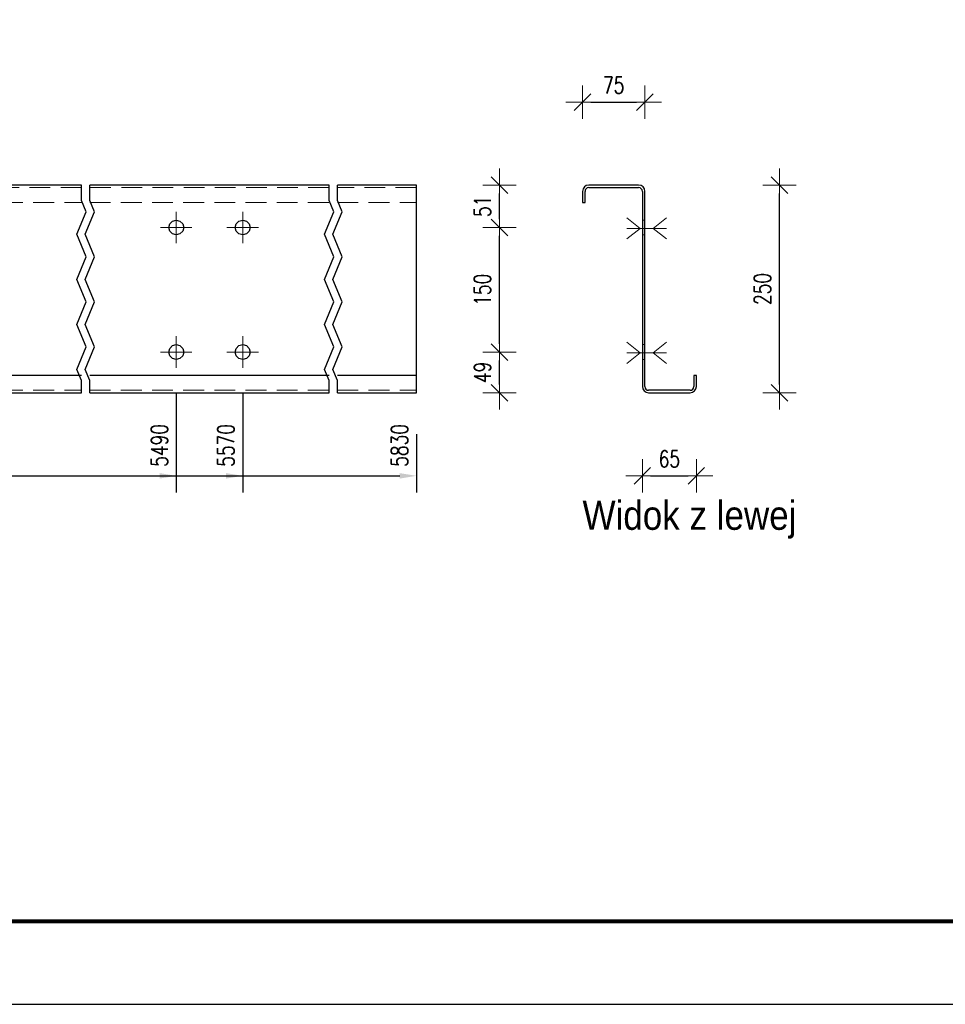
# Model space of a CAD drawing. Header units: millimetres. Extents: x -134 to 978, y 9358 to 10027.
# Tile 5 of 44: x 57 to 169, y 9358 to 9476. Entities that reach past the tile are written whole.
import ezdxf

# ---------------------------------------------------------------- set-up
doc = ezdxf.new("R2010")
doc.units = ezdxf.units.MM
doc.header["$LTSCALE"] = 10
doc.linetypes.add('HIDDEN', pattern=[0.375, 0.25, -0.125])
doc.linetypes.add('MITTE', pattern=[2, 1.25, -0.25, 0.25, -0.25])
doc.layers.get('Defpoints').update_dxf_attribs({"color": 1})
doc.layers.add('_FORMATKA', color=8, linetype='Continuous', plot=False)
for name, color, linetype, lineweight in [('_RAMKA', 7, 'Continuous', 35), ('PS_Bolt', 4, 'Continuous', 13), ('PS_DIM', 4, 'Continuous', 13), ('PS_Hidden', 2, 'HIDDEN', 9), ('PS_Mid', 5, 'MITTE', 15), ('PS_Shape', 161, 'Continuous', 30), ('PS_SOLID', 7, 'Continuous', 30), ('PS_TEXT', 3, 'Continuous', 18)]:
    doc.layers.add(name, color=color, linetype=linetype, lineweight=lineweight)
doc.styles.add('gil', font='txt', dxfattribs={"width": 0.9})
doc.styles.add('simplex', font='simplex.shx', dxfattribs={"width": 0.75})
doc.dimstyles.new('1_10_GŁ_DS1-LS10', dxfattribs={"dimtxt": 2, "dimasz": 2, "dimexe": 2, "dimexo": 5, "dimgap": 1, "dimtad": 1, "dimjust": 4, "dimdec": 0, "dimlfac": 10, "dimtxsty": 'simplex', "dimblk1": 'NONE', "dimsah": 1, "dimcen": 2, "dimclrd": 256, "dimclre": 256, "dimclrt": 3, "dimadec": 1, "dimazin": 0, "dimtfac": 1, "dimtdec": 0, "dimtmove": 2, "dimatfit": 3, "dimfxl": 1, "dimarcsym": 0})
doc.dimstyles.new('1_10_PRZ_DS1-LS10', dxfattribs={"dimtxt": 2, "dimasz": 1, "dimexe": 2, "dimexo": 5, "dimgap": 1, "dimtad": 1, "dimdec": 0, "dimlfac": 10, "dimtxsty": 'simplex', "dimblk": 'dimznak', "dimcen": 2, "dimse1": 1, "dimse2": 1, "dimclrt": 3, "dimadec": 1, "dimazin": 0, "dimtfac": 1, "dimtdec": 0, "dimtix": 1, "dimtmove": 2, "dimatfit": 3, "dimldrblk": 'dim-grot', "dimfxl": 1, "dimarcsym": 0})

# ---------------------------------------------------------------- blocks, each defined once
blk = doc.blocks.new('*D144')
at = {"layer": 'Defpoints', "color": 0, "transparency": 16777216}
for p in [(76.2, 9436.34), (-86.6, 9431.44), (76.2, 9421.44)]:
    blk.add_point(p, dxfattribs=at)
at = {"layer": 'PS_DIM', "lineweight": -2, "transparency": 16777216}
for p, q in [((76.2, 9431.34), (76.2, 9419.44)), ((-86.6, 9426.44), (-86.6, 9419.44)), ((-86.6, 9421.44), (74.2, 9421.44))]:
    blk.add_line(p, q, dxfattribs=at)
at = {"layer": 'PS_DIM', "transparency": 16777216}
blk.add_solid([(74.2, 9421.77), (74.2, 9421.11), (76.2, 9421.44)], dxfattribs=at)
at = {"layer": 'PS_DIM', "color": 3, "transparency": 16777216, "insert": (74.18, 9425.1), "char_height": 2, "attachment_point": 5, "rotation": 90, "style": 'simplex'}
blk.add_mtext('5490', dxfattribs=at)
blk = doc.blocks.new('_None')
blk = doc.blocks.new('*D145')
at = {"layer": 'Defpoints', "color": 0, "transparency": 16777216}
for p in [(84.2, 9436.34), (-86.6, 9431.44), (84.2, 9421.44)]:
    blk.add_point(p, dxfattribs=at)
at = {"layer": 'PS_DIM', "lineweight": -2, "transparency": 16777216}
for p, q in [((84.2, 9431.34), (84.2, 9419.44)), ((-86.6, 9426.44), (-86.6, 9419.44)), ((-86.6, 9421.44), (82.2, 9421.44))]:
    blk.add_line(p, q, dxfattribs=at)
at = {"layer": 'PS_DIM', "transparency": 16777216}
blk.add_solid([(82.2, 9421.77), (82.2, 9421.11), (84.2, 9421.44)], dxfattribs=at)
at = {"layer": 'PS_DIM', "color": 3, "transparency": 16777216, "insert": (82.18, 9425.1), "char_height": 2, "attachment_point": 5, "rotation": 90, "style": 'simplex'}
blk.add_mtext('5570', dxfattribs=at)
blk = doc.blocks.new('*D146')
at = {"layer": 'Defpoints', "color": 0, "transparency": 16777216}
for p in [(-86.6, 9431.44), (105.1, 9431.44), (105.1, 9421.44)]:
    blk.add_point(p, dxfattribs=at)
at = {"layer": 'PS_DIM', "lineweight": -2, "transparency": 16777216}
for p, q in [((-86.6, 9426.44), (-86.6, 9419.44)), ((105.1, 9426.44), (105.1, 9419.44)), ((-86.6, 9421.44), (103.1, 9421.44))]:
    blk.add_line(p, q, dxfattribs=at)
at = {"layer": 'PS_DIM', "transparency": 16777216}
blk.add_solid([(103.1, 9421.77), (103.1, 9421.11), (105.1, 9421.44)], dxfattribs=at)
at = {"layer": 'PS_DIM', "color": 3, "transparency": 16777216, "insert": (103.08, 9425.1), "char_height": 2, "attachment_point": 5, "rotation": 90, "style": 'simplex'}
blk.add_mtext('5830', dxfattribs=at)
blk = doc.blocks.new('dimznak')
at = {"color": 0}
for points in [[(0, 2), (0, -2)], [(-2, 0), (2, 0)]]:
    blk.add_lwpolyline(points, dxfattribs=at)
at = {"color": 2}
blk.add_lwpolyline([(1, 1), (-1, -1)], dxfattribs=at)
blk = doc.blocks.new('*D147')
at = {"layer": 'Defpoints', "color": 0, "transparency": 16777216}
for p in [(84.2, 9436.34), (115.1, 9436.34), (84.2, 9431.44)]:
    blk.add_point(p, dxfattribs=at)
at = {"layer": 'PS_DIM', "color": 0, "lineweight": -2, "transparency": 16777216}
blk.add_line((115.1, 9432.44), (115.1, 9435.34), dxfattribs=at)
for p, rotation in [((115.1, 9436.34), 90), ((115.1, 9431.44), 270)]:
    blk.add_blockref('dimznak', p, dxfattribs=dict(at, rotation=rotation))
at = {"layer": 'PS_DIM', "color": 3, "transparency": 16777216, "insert": (113.06, 9433.89), "char_height": 2, "attachment_point": 5, "rotation": 90, "style": 'simplex'}
blk.add_mtext('49', dxfattribs=at)
blk = doc.blocks.new('dim-grot')
blk.add_hatch(color=256).paths.add_polyline_path([(0, 0), (-2, 0.5), (-2, -0.5)])
blk.add_lwpolyline([(0, 0), (-2, 0.5), (-2, -0.5), (0, 0)])
blk = doc.blocks.new('*D148')
at = {"layer": 'Defpoints', "color": 0, "transparency": 16777216}
for p in [(84.2, 9451.34), (115.1, 9451.34), (84.2, 9436.34)]:
    blk.add_point(p, dxfattribs=at)
at = {"layer": 'PS_DIM', "color": 0, "lineweight": -2, "transparency": 16777216}
blk.add_line((115.1, 9437.34), (115.1, 9450.34), dxfattribs=at)
for p, rotation in [((115.1, 9451.34), 90), ((115.1, 9436.34), 270)]:
    blk.add_blockref('dimznak', p, dxfattribs=dict(at, rotation=rotation))
at = {"layer": 'PS_DIM', "color": 3, "transparency": 16777216, "insert": (113.06, 9443.84), "char_height": 2, "attachment_point": 5, "rotation": 90, "style": 'simplex'}
blk.add_mtext('150', dxfattribs=at)
blk = doc.blocks.new('*D149')
at = {"layer": 'Defpoints', "color": 0, "transparency": 16777216}
for p in [(84.2, 9456.44), (115.1, 9456.44), (84.2, 9451.34)]:
    blk.add_point(p, dxfattribs=at)
at = {"layer": 'PS_DIM', "color": 0, "lineweight": -2, "transparency": 16777216}
blk.add_line((115.1, 9452.34), (115.1, 9455.44), dxfattribs=at)
for p, rotation in [((115.1, 9456.44), 90), ((115.1, 9451.34), 270)]:
    blk.add_blockref('dimznak', p, dxfattribs=dict(at, rotation=rotation))
at = {"layer": 'PS_DIM', "color": 3, "transparency": 16777216, "insert": (113.06, 9453.89), "char_height": 2, "attachment_point": 5, "rotation": 90, "style": 'simplex'}
blk.add_mtext('51', dxfattribs=at)
blk = doc.blocks.new('*D150')
at = {"layer": 'Defpoints', "color": 0, "transparency": 16777216}
for p in [(132.3, 9432.58), (138.8, 9432.67), (138.8, 9421.44)]:
    blk.add_point(p, dxfattribs=at)
at = {"layer": 'PS_DIM', "color": 0, "lineweight": -2, "transparency": 16777216}
blk.add_line((133.3, 9421.44), (137.8, 9421.44), dxfattribs=at)
at = {"layer": 'PS_DIM', "color": 0, "lineweight": -2, "transparency": 16777216, "rotation": 180}
blk.add_blockref('dimznak', (132.3, 9421.44), dxfattribs=at)
at = {"layer": 'PS_DIM', "color": 0, "lineweight": -2, "transparency": 16777216}
blk.add_blockref('dimznak', (138.8, 9421.44), dxfattribs=at)
at = {"layer": 'PS_DIM', "color": 3, "transparency": 16777216, "insert": (135.55, 9423.48), "char_height": 2, "attachment_point": 5, "style": 'simplex'}
blk.add_mtext('65', dxfattribs=at)
blk = doc.blocks.new('*D151')
at = {"layer": 'Defpoints', "color": 0, "transparency": 16777216}
for p in [(132.6, 9466.44), (125.1, 9455.3), (132.6, 9455.01)]:
    blk.add_point(p, dxfattribs=at)
at = {"layer": 'PS_DIM', "color": 0, "lineweight": -2, "transparency": 16777216}
blk.add_line((126.1, 9466.44), (131.6, 9466.44), dxfattribs=at)
at = {"layer": 'PS_DIM', "color": 0, "lineweight": -2, "transparency": 16777216, "rotation": 180}
blk.add_blockref('dimznak', (125.1, 9466.44), dxfattribs=at)
at = {"layer": 'PS_DIM', "color": 0, "lineweight": -2, "transparency": 16777216}
blk.add_blockref('dimznak', (132.6, 9466.44), dxfattribs=at)
at = {"layer": 'PS_DIM', "color": 3, "transparency": 16777216, "insert": (128.85, 9468.48), "char_height": 2, "attachment_point": 5, "style": 'simplex'}
blk.add_mtext('75', dxfattribs=at)
blk = doc.blocks.new('*D152')
at = {"layer": 'Defpoints', "color": 0, "transparency": 16777216}
for p in [(138.8, 9456.44), (148.8, 9456.44), (138.8, 9431.44)]:
    blk.add_point(p, dxfattribs=at)
at = {"layer": 'PS_DIM', "color": 0, "lineweight": -2, "transparency": 16777216}
blk.add_line((148.8, 9432.44), (148.8, 9455.44), dxfattribs=at)
for p, rotation in [((148.8, 9456.44), 90), ((148.8, 9431.44), 270)]:
    blk.add_blockref('dimznak', p, dxfattribs=dict(at, rotation=rotation))
at = {"layer": 'PS_DIM', "color": 3, "transparency": 16777216, "insert": (146.76, 9443.94), "char_height": 2, "attachment_point": 5, "rotation": 90, "style": 'simplex'}
blk.add_mtext('250', dxfattribs=at)
blk = doc.blocks.new('*U506')
at = {"layer": '_FORMATKA', "lineweight": -3}
blk.add_lwpolyline([(-1100, 0), (0, 0), (0, 594), (-1100, 594)], close=True, dxfattribs=at)
at = {"layer": '_RAMKA', "lineweight": -3, "const_width": 0.5}
blk.add_lwpolyline([(-1070, 10), (-10, 10), (-10, 584), (-1070, 584)], close=True, dxfattribs=at)
blk = doc.blocks.new('*X657')
at = {"color": 3, "linetype": 'Continuous'}
blk.add_line((84.2, 9436.24), (84.2, 9436.24), dxfattribs=at)
blk.add_line((84.2, 9436.24), (84.2, 9436.24), dxfattribs=at)
blk.add_line((84.2, 9436.24), (84.2, 9436.24), dxfattribs=at)
blk.add_line((84.2, 9436.24), (84.2, 9436.24), dxfattribs=at)
blk.add_line((84.2, 9436.24), (84.2, 9436.24), dxfattribs=at)
blk = doc.blocks.new('*X659')
at = {"color": 3, "linetype": 'Continuous'}
blk.add_line((76.2, 9451.24), (76.2, 9451.24), dxfattribs=at)
blk.add_line((76.2, 9451.24), (76.2, 9451.24), dxfattribs=at)
blk.add_line((76.2, 9451.24), (76.2, 9451.24), dxfattribs=at)
blk.add_line((76.2, 9451.24), (76.2, 9451.24), dxfattribs=at)
blk.add_line((76.2, 9451.24), (76.2, 9451.24), dxfattribs=at)
blk = doc.blocks.new('*X660')
at = {"color": 1}
for p, q in [((64.8, 9454.58), (64.8, 9456.44)), ((65.8, 9454.58), (65.8, 9456.44)), ((94.6, 9454.58), (94.6, 9456.44)), ((95.6, 9454.58), (95.6, 9456.44)), ((65.37, 9453.23), (64.8, 9454.58)), ((66.37, 9453.23), (65.8, 9454.58)), ((95.17, 9453.23), (94.6, 9454.58)), ((96.17, 9453.23), (95.6, 9454.58)), ((64.23, 9450.52), (65.37, 9453.23)), ((65.23, 9450.52), (66.37, 9453.23)), ((94.03, 9450.52), (95.17, 9453.23)), ((95.03, 9450.52), (96.17, 9453.23)), ((65.37, 9447.81), (64.23, 9450.52)), ((66.37, 9447.81), (65.23, 9450.52)), ((95.17, 9447.81), (94.03, 9450.52)), ((96.17, 9447.81), (95.03, 9450.52)), ((64.23, 9445.1), (65.37, 9447.81)), ((65.23, 9445.1), (66.37, 9447.81)), ((94.03, 9445.1), (95.17, 9447.81)), ((95.03, 9445.1), (96.17, 9447.81)), ((65.37, 9442.39), (64.23, 9445.1)), ((66.37, 9442.39), (65.23, 9445.1)), ((95.17, 9442.39), (94.03, 9445.1)), ((96.17, 9442.39), (95.03, 9445.1)), ((64.23, 9439.68), (65.37, 9442.39)), ((65.23, 9439.68), (66.37, 9442.39)), ((94.03, 9439.68), (95.17, 9442.39)), ((95.03, 9439.68), (96.17, 9442.39)), ((65.37, 9436.97), (64.23, 9439.68)), ((66.37, 9436.97), (65.23, 9439.68)), ((95.17, 9436.97), (94.03, 9439.68)), ((96.17, 9436.97), (95.03, 9439.68)), ((64.23, 9434.26), (65.37, 9436.97)), ((65.23, 9434.26), (66.37, 9436.97)), ((94.03, 9434.26), (95.17, 9436.97)), ((95.03, 9434.26), (96.17, 9436.97)), ((64.8, 9432.91), (64.23, 9434.26)), ((65.8, 9432.91), (65.23, 9434.26)), ((94.6, 9432.91), (94.03, 9434.26)), ((95.6, 9432.91), (95.03, 9434.26)), ((64.8, 9431.44), (64.8, 9432.91)), ((65.8, 9431.44), (65.8, 9432.91)), ((94.6, 9431.44), (94.6, 9432.91)), ((95.6, 9431.44), (95.6, 9432.91))]:
    blk.add_line(p, q, dxfattribs=at)
at = {"layer": 'PS_Hidden', "color": 2, "linetype": 'HIDDEN'}
for p, q in [((64.8, 9456.14), (44, 9456.14)), ((94.6, 9456.14), (65.8, 9456.14)), ((105.1, 9456.14), (95.6, 9456.14)), ((44, 9454.34), (64.8, 9454.34)), ((65.8, 9454.34), (94.6, 9454.34)), ((95.6, 9454.34), (105.1, 9454.34)), ((44, 9431.74), (64.8, 9431.74)), ((65.8, 9431.74), (94.6, 9431.74)), ((95.6, 9431.74), (105.1, 9431.74))]:
    blk.add_line(p, q, dxfattribs=at)
at = {"layer": 'PS_Mid', "color": 5, "linetype": 'MITTE'}
for p, q in [((76.2, 9453.24), (76.2, 9449.44)), ((84.2, 9453.24), (84.2, 9449.44)), ((78.1, 9451.34), (74.3, 9451.34)), ((86.1, 9451.34), (82.3, 9451.34)), ((76.2, 9438.24), (76.2, 9434.44)), ((84.2, 9438.24), (84.2, 9434.44)), ((78.1, 9436.34), (74.3, 9436.34)), ((86.1, 9436.34), (82.3, 9436.34))]:
    blk.add_line(p, q, dxfattribs=at)
at = {"layer": 'PS_SOLID', "color": 7, "linetype": 'Continuous'}
for p, q in [((64.8, 9456.44), (54.4, 9456.44)), ((76.2, 9456.44), (65.8, 9456.44)), ((84.2, 9456.44), (76.2, 9456.44)), ((94.6, 9456.44), (84.2, 9456.44)), ((105.1, 9456.44), (95.6, 9456.44)), ((105.1, 9433.54), (105.1, 9456.44)), ((75.75, 9452.12), (76.2, 9452.24)), ((76.2, 9452.24), (76.65, 9452.12)), ((83.75, 9452.12), (84.2, 9452.24)), ((84.2, 9452.24), (84.65, 9452.12)), ((75.3, 9451.34), (75.42, 9451.79)), ((75.42, 9450.89), (75.3, 9451.34)), ((75.42, 9451.79), (75.75, 9452.12)), ((76.65, 9452.12), (76.98, 9451.79)), ((76.98, 9451.79), (77.1, 9451.34)), ((77.1, 9451.34), (76.98, 9450.89)), ((83.3, 9451.34), (83.42, 9451.79)), ((83.42, 9450.89), (83.3, 9451.34)), ((83.42, 9451.79), (83.75, 9452.12)), ((84.65, 9452.12), (84.98, 9451.79)), ((84.98, 9451.79), (85.1, 9451.34)), ((85.1, 9451.34), (84.98, 9450.89)), ((75.75, 9450.56), (75.42, 9450.89)), ((76.2, 9450.44), (75.75, 9450.56)), ((76.65, 9450.56), (76.2, 9450.44)), ((76.98, 9450.89), (76.65, 9450.56)), ((83.75, 9450.56), (83.42, 9450.89)), ((84.2, 9450.44), (83.75, 9450.56)), ((84.65, 9450.56), (84.2, 9450.44)), ((84.98, 9450.89), (84.65, 9450.56)), ((75.3, 9436.34), (75.42, 9436.79)), ((75.42, 9436.79), (75.75, 9437.12)), ((75.75, 9437.12), (76.2, 9437.24)), ((76.2, 9437.24), (76.65, 9437.12)), ((76.65, 9437.12), (76.98, 9436.79)), ((76.98, 9436.79), (77.1, 9436.34)), ((83.3, 9436.34), (83.42, 9436.79)), ((83.42, 9436.79), (83.75, 9437.12)), ((83.75, 9437.12), (84.2, 9437.24)), ((84.2, 9437.24), (84.65, 9437.12)), ((84.65, 9437.12), (84.98, 9436.79)), ((84.98, 9436.79), (85.1, 9436.34)), ((75.42, 9435.89), (75.3, 9436.34)), ((75.75, 9435.56), (75.42, 9435.89)), ((76.98, 9435.89), (76.65, 9435.56)), ((77.1, 9436.34), (76.98, 9435.89)), ((83.42, 9435.89), (83.3, 9436.34)), ((83.75, 9435.56), (83.42, 9435.89)), ((84.98, 9435.89), (84.65, 9435.56)), ((85.1, 9436.34), (84.98, 9435.89)), ((76.2, 9435.44), (75.75, 9435.56)), ((76.65, 9435.56), (76.2, 9435.44)), ((84.2, 9435.44), (83.75, 9435.56)), ((84.65, 9435.56), (84.2, 9435.44)), ((64.8, 9433.54), (44, 9433.54)), ((94.6, 9433.54), (65.8, 9433.54)), ((105.1, 9433.54), (95.6, 9433.54)), ((105.1, 9431.44), (105.1, 9433.54)), ((44, 9431.44), (64.8, 9431.44)), ((65.8, 9431.44), (94.6, 9431.44)), ((95.6, 9431.44), (105.1, 9431.44))]:
    blk.add_line(p, q, dxfattribs=at)
blk = doc.blocks.new('*X662')
at = {"color": 3, "linetype": 'Continuous'}
blk.add_line((84.2, 9451.24), (84.2, 9451.24), dxfattribs=at)
blk.add_line((84.2, 9451.24), (84.2, 9451.24), dxfattribs=at)
blk.add_line((84.2, 9451.24), (84.2, 9451.24), dxfattribs=at)
blk.add_line((84.2, 9451.24), (84.2, 9451.24), dxfattribs=at)
blk.add_line((84.2, 9451.24), (84.2, 9451.24), dxfattribs=at)
blk = doc.blocks.new('*X664')
at = {"color": 3, "linetype": 'Continuous'}
blk.add_line((76.2, 9436.24), (76.2, 9436.24), dxfattribs=at)
blk.add_line((76.2, 9436.24), (76.2, 9436.24), dxfattribs=at)
blk.add_line((76.2, 9436.24), (76.2, 9436.24), dxfattribs=at)
blk.add_line((76.2, 9436.24), (76.2, 9436.24), dxfattribs=at)
blk.add_line((76.2, 9436.24), (76.2, 9436.24), dxfattribs=at)
blk = doc.blocks.new('*X666')
at = {"color": 3, "linetype": 'Continuous'}
for p, q in [((132.02, 9436.24), (130.42, 9437.52)), ((133.6, 9436.24), (135.2, 9437.52)), ((130.42, 9434.96), (132.02, 9436.24)), ((130.42, 9436.24), (135.2, 9436.24)), ((135.2, 9434.96), (133.6, 9436.24))]:
    blk.add_line(p, q, dxfattribs=at)
blk = doc.blocks.new('*X667')
at = {"color": 3, "linetype": 'Continuous'}
for p, q in [((132.02, 9436.24), (130.42, 9437.52)), ((133.6, 9436.24), (135.2, 9437.52)), ((130.42, 9434.96), (132.02, 9436.24)), ((130.42, 9436.24), (135.2, 9436.24)), ((135.2, 9434.96), (133.6, 9436.24))]:
    blk.add_line(p, q, dxfattribs=at)
blk = doc.blocks.new('*X668')
at = {"color": 3, "linetype": 'Continuous'}
for p, q in [((132.02, 9436.24), (130.42, 9437.52)), ((133.6, 9436.24), (135.2, 9437.52)), ((130.42, 9434.96), (132.02, 9436.24)), ((130.42, 9436.24), (135.2, 9436.24)), ((135.2, 9434.96), (133.6, 9436.24))]:
    blk.add_line(p, q, dxfattribs=at)
blk = doc.blocks.new('*X669')
at = {"color": 3, "linetype": 'Continuous'}
for p, q in [((132.02, 9451.24), (130.42, 9452.52)), ((133.6, 9451.24), (135.2, 9452.52)), ((130.42, 9449.96), (132.02, 9451.24)), ((130.42, 9451.24), (135.2, 9451.24)), ((135.2, 9449.96), (133.6, 9451.24))]:
    blk.add_line(p, q, dxfattribs=at)
blk = doc.blocks.new('*X670')
at = {"layer": 'PS_Hidden', "color": 2, "linetype": 'HIDDEN'}
for p, q in [((132.6, 9452.24), (132.3, 9452.24)), ((132.3, 9450.44), (132.6, 9450.44)), ((132.6, 9437.24), (132.3, 9437.24)), ((132.3, 9435.44), (132.6, 9435.44))]:
    blk.add_line(p, q, dxfattribs=at)
at = {"layer": 'PS_SOLID', "color": 7, "linetype": 'Continuous'}
for p, q in [((131.85, 9456.44), (125.85, 9456.44)), ((125.85, 9456.14), (131.85, 9456.14)), ((125.1, 9455.69), (125.1, 9454.34)), ((125.4, 9454.34), (125.4, 9455.69)), ((132.3, 9455.69), (132.3, 9432.19)), ((132.6, 9451.34), (132.6, 9455.69)), ((125.1, 9454.34), (125.4, 9454.34)), ((132.6, 9436.34), (132.6, 9451.34)), ((132.6, 9432.19), (132.6, 9436.34)), ((138.8, 9433.54), (138.5, 9433.54)), ((138.5, 9433.54), (138.5, 9432.19)), ((138.8, 9432.19), (138.8, 9433.54)), ((138.05, 9431.74), (133.05, 9431.74)), ((133.05, 9431.44), (138.05, 9431.44))]:
    blk.add_line(p, q, dxfattribs=at)
at = {"layer": 'PS_SOLID'}
for centre, radius, start, end in [((125.85, 9455.69), 0.75, 90, 180), ((125.85, 9455.69), 0.45, 90, 180), ((131.85, 9455.69), 0.75, 360, 90), ((131.85, 9455.69), 0.45, 360, 90), ((133.05, 9432.19), 0.75, 180, 270), ((133.05, 9432.19), 0.45, 180, 270), ((138.05, 9432.19), 0.45, 270, 0), ((138.05, 9432.19), 0.75, 270, 0)]:
    blk.add_arc(centre, radius, start, end, dxfattribs=at)
blk = doc.blocks.new('*X671')
at = {"color": 3, "linetype": 'Continuous'}
for p, q in [((132.02, 9451.24), (130.42, 9452.52)), ((133.6, 9451.24), (135.2, 9452.52)), ((130.42, 9449.96), (132.02, 9451.24)), ((130.42, 9451.24), (135.2, 9451.24)), ((135.2, 9449.96), (133.6, 9451.24))]:
    blk.add_line(p, q, dxfattribs=at)
blk = doc.blocks.new('*X672')
at = {"color": 3, "linetype": 'Continuous'}
for p, q in [((132.02, 9451.24), (130.42, 9452.52)), ((133.6, 9451.24), (135.2, 9452.52)), ((130.42, 9449.96), (132.02, 9451.24)), ((130.42, 9451.24), (135.2, 9451.24)), ((135.2, 9449.96), (133.6, 9451.24))]:
    blk.add_line(p, q, dxfattribs=at)
blk = doc.blocks.new('*X673')
at = {"color": 3, "linetype": 'Continuous'}
for p, q in [((132.02, 9451.24), (130.42, 9452.52)), ((133.6, 9451.24), (135.2, 9452.52)), ((130.42, 9449.96), (132.02, 9451.24)), ((130.42, 9451.24), (135.2, 9451.24)), ((135.2, 9449.96), (133.6, 9451.24))]:
    blk.add_line(p, q, dxfattribs=at)
blk = doc.blocks.new('*X674')
at = {"color": 3, "linetype": 'Continuous'}
for p, q in [((132.02, 9436.24), (130.42, 9437.52)), ((133.6, 9436.24), (135.2, 9437.52)), ((130.42, 9434.96), (132.02, 9436.24)), ((130.42, 9436.24), (135.2, 9436.24)), ((135.2, 9434.96), (133.6, 9436.24))]:
    blk.add_line(p, q, dxfattribs=at)
blk = doc.blocks.new('*X675')
at = {"color": 3, "style": 'gil', "width": 0.9}
blk.add_text('Widok z lewej', height=3.5, dxfattribs=at).set_placement((125.1, 9414.94))

msp = doc.modelspace()

# ---------------------------------------------------------------- block references
at = {"layer": 'PS_Bolt', "color": 3}
for name in ['*X669', '*X671', '*X672', '*X673', '*X659', '*X662', '*X666', '*X667', '*X668', '*X674', '*X664', '*X657']:
    msp.add_blockref(name, (0, 0), dxfattribs=at)
at = {"layer": 'PS_DIM'}
msp.add_blockref('*U506', (972.3, 9357.81), dxfattribs=at)
at = {"layer": 'PS_Shape', "color": 5}
for name in ['*X660', '*X670']:
    msp.add_blockref(name, (0, 0), dxfattribs=at)
at = {"layer": 'PS_TEXT'}
msp.add_blockref('*X675', (0, 0), dxfattribs=at)

# ---------------------------------------------------------------- dimensions: what is measured, and where the dimension line sits
at = {"layer": 'PS_DIM'}
for base, p1, p2, picture, middle in [((132.6, 9466.44), (125.1, 9455.3), (132.6, 9455.01), '*D151', (128.85, 9468.48)), ((138.8, 9421.44), (132.3, 9432.58), (138.8, 9432.67), '*D150', (135.55, 9423.48))]:
    dim = msp.add_linear_dim(base=base, p1=p1, p2=p2, dimstyle='1_10_PRZ_DS1-LS10', dxfattribs=at)
    dim.commit()
    dim.dimension.update_dxf_attribs({"geometry": picture, "text_midpoint": middle, "dimtype": 128})
for base, p1, p2, picture, middle in [((115.1, 9456.44), (84.2, 9451.34), (84.2, 9456.44), '*D149', (113.06, 9453.89)), ((148.8, 9456.44), (138.8, 9431.44), (138.8, 9456.44), '*D152', (146.76, 9443.94)), ((115.1, 9451.34), (84.2, 9436.34), (84.2, 9451.34), '*D148', (113.06, 9443.84)), ((115.1, 9436.34), (84.2, 9431.44), (84.2, 9436.34), '*D147', (113.06, 9433.89))]:
    dim = msp.add_linear_dim(base=base, p1=p1, p2=p2, angle=90, dimstyle='1_10_PRZ_DS1-LS10', dxfattribs=at)
    dim.commit()
    dim.dimension.update_dxf_attribs({"geometry": picture, "text_midpoint": middle, "dimtype": 128})
for base, p2, text, picture, middle in [((76.2, 9421.44), (76.2, 9436.34), '5490', '*D144', (74.18, 9425.1)), ((84.2, 9421.44), (84.2, 9436.34), '5570', '*D145', (82.18, 9425.1)), ((105.1, 9421.44), (105.1, 9431.44), '5830', '*D146', (103.08, 9425.1))]:
    dim = msp.add_linear_dim(base=base, p1=(-86.6, 9431.44), p2=p2, text=text, dimstyle='1_10_GŁ_DS1-LS10', dxfattribs=at)
    dim.commit()
    dim.dimension.update_dxf_attribs({"geometry": picture, "text_midpoint": middle, "dimtype": 128, "text_rotation": 90})

doc.saveas('drawing.dxf')
